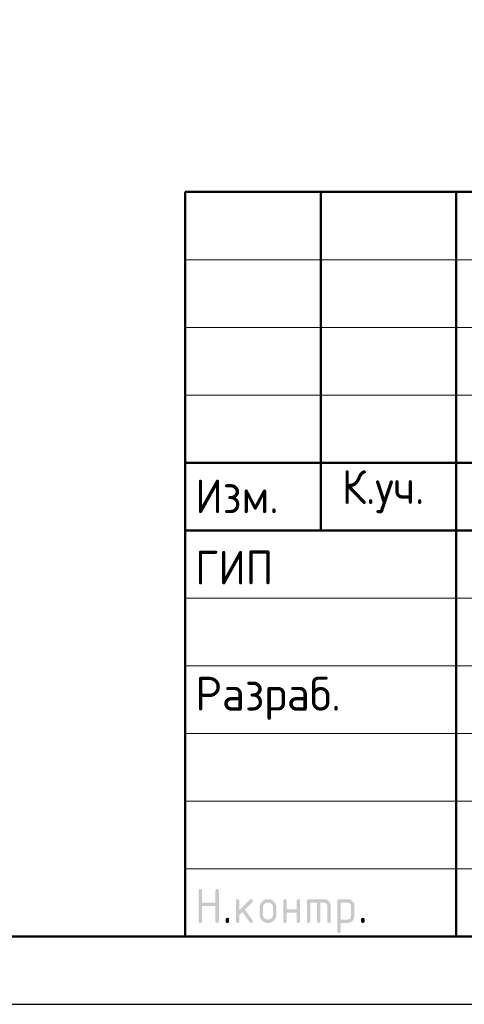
# Model space of a CAD drawing. Header units: millimetres. Extents: x 0 to 21000, y 0 to 14850.
# Tile 2 of 7: x 10890 to 12530, y 0 to 3636. Entities that reach past the tile are written whole.
import ezdxf

# ---------------------------------------------------------------- set-up
doc = ezdxf.new("R2010")
doc.units = ezdxf.units.MM
doc.layers.add('Standard', color=7, linetype='Continuous', lineweight=25)
doc.styles.add('ISOCPEUR', font='isocpeur.ttf')

msp = doc.modelspace()

# ---------------------------------------------------------------- hatches: boundary and pattern name
at = {"layer": 'Standard', "linetype": 'Continuous', "lineweight": 25, "transparency": 33554687}
for points in [[(11549.5, 306.9), (11549.5, 419.4), (11549.5, 420.2), (11549.6, 420.9), (11549.7, 421.5), (11549.9, 422.1), (11550.1, 422.7), (11550.4, 423.2), (11550.7, 423.7), (11551.1, 424.1), (11551.5, 424.5), (11552, 424.8), (11552.5, 425.1), (11553.1, 425.3), (11553.6, 425.4), (11554.3, 425.5), (11555, 425.6), (11555.8, 425.6), (11556.6, 425.6), (11557.3, 425.5), (11558, 425.4), (11558.5, 425.3), (11559.1, 425.1), (11559.6, 424.8), (11560.1, 424.5), (11560.5, 424.1), (11560.9, 423.7), (11561.2, 423.2), (11561.5, 422.7), (11561.7, 422.1), (11561.9, 421.5), (11562, 420.9), (11562.1, 420.2), (11562.1, 419.4), (11562.1, 375.7), (11611.9, 375.7), (11611.9, 419.4), (11611.9, 420.2), (11612, 420.9), (11612.1, 421.5), (11612.3, 422.1), (11612.5, 422.7), (11612.8, 423.2), (11613.1, 423.7), (11613.5, 424.1), (11613.9, 424.5), (11614.4, 424.8), (11614.9, 425.1), (11615.4, 425.3), (11616, 425.4), (11616.7, 425.5), (11617.4, 425.6), (11618.2, 425.6), (11619, 425.6), (11619.7, 425.5), (11620.3, 425.4), (11620.9, 425.3), (11621.5, 425.1), (11622, 424.8), (11622.5, 424.5), (11622.9, 424.1), (11623.3, 423.7), (11623.6, 423.2), (11623.9, 422.7), (11624.1, 422.1), (11624.3, 421.5), (11624.3, 420.9), (11624.4, 420.2), (11624.4, 419.4), (11624.4, 306.9), (11624.4, 306.1), (11624.3, 305.4), (11624.3, 304.7), (11624.1, 304.2), (11623.9, 303.6), (11623.6, 303.1), (11623.3, 302.6), (11622.9, 302.2), (11622.5, 301.8), (11622, 301.5), (11621.5, 301.2), (11620.9, 301), (11620.3, 300.8), (11619.7, 300.7), (11619, 300.6), (11618.2, 300.6), (11617.4, 300.6), (11616.7, 300.7), (11616, 300.8), (11615.4, 301), (11614.9, 301.2), (11614.4, 301.5), (11613.9, 301.8), (11613.5, 302.2), (11613.1, 302.6), (11612.8, 303.1), (11612.5, 303.6), (11612.3, 304.2), (11612.1, 304.7), (11612, 305.4), (11611.9, 306.1), (11611.9, 306.9), (11611.9, 363.1), (11562.1, 363.1), (11562.1, 306.9), (11562.1, 306.1), (11562, 305.4), (11561.9, 304.7), (11561.7, 304.2), (11561.5, 303.6), (11561.2, 303.1), (11560.9, 302.6), (11560.5, 302.2), (11560.1, 301.8), (11559.6, 301.5), (11559.1, 301.2), (11558.5, 301), (11558, 300.8), (11557.3, 300.7), (11556.6, 300.6), (11555.8, 300.6), (11555, 300.6), (11554.3, 300.7), (11553.6, 300.8), (11553.1, 301), (11552.5, 301.2), (11552, 301.5), (11551.5, 301.8), (11551.1, 302.2), (11550.7, 302.6), (11550.4, 303.1), (11550.1, 303.6), (11549.9, 304.2), (11549.7, 304.7), (11549.6, 305.4), (11549.5, 306.1)], [(11699.5, 347), (11738.8, 386.3), (11739.2, 386.7), (11739.7, 387.1), (11740.2, 387.4), (11740.8, 387.6), (11741.3, 387.9), (11741.9, 388), (11742.5, 388.1), (11743.2, 388.1), (11744, 388.1), (11744.7, 388), (11745.4, 387.9), (11745.9, 387.7), (11746.5, 387.5), (11747, 387.2), (11747.5, 386.9), (11747.9, 386.5), (11748.3, 386.1), (11748.6, 385.6), (11748.9, 385.1), (11749.1, 384.6), (11749.3, 384), (11749.4, 383.3), (11749.5, 382.6), (11749.5, 381.8), (11749.5, 381.2), (11749.3, 380.6), (11749.2, 380.1), (11749, 379.5), (11748.7, 379), (11748.4, 378.5), (11748, 378), (11747.6, 377.5), (11720.1, 350), (11748.2, 310.5), (11748.8, 309.6), (11749.1, 308.7), (11749.5, 307.8), (11749.5, 306.8), (11749.5, 306), (11749.4, 305.4), (11749.3, 304.7), (11749.1, 304.1), (11748.9, 303.5), (11748.6, 303), (11748.3, 302.6), (11747.9, 302.2), (11747.5, 301.8), (11747, 301.5), (11746.5, 301.2), (11745.9, 301), (11745.4, 300.8), (11744.7, 300.7), (11744, 300.6), (11743.2, 300.6), (11742.4, 300.6), (11741.6, 300.8), (11740.9, 301), (11740.2, 301.3), (11739.6, 301.6), (11739, 302.1), (11738.5, 302.6), (11738, 303.3), (11711.1, 341.1), (11699.5, 329.4), (11699.5, 306.9), (11699.5, 306.1), (11699.4, 305.4), (11699.3, 304.7), (11699.1, 304.2), (11698.9, 303.6), (11698.6, 303.1), (11698.3, 302.6), (11697.9, 302.2), (11697.5, 301.8), (11697, 301.5), (11696.5, 301.2), (11696, 301), (11695.4, 300.8), (11694.7, 300.7), (11694, 300.6), (11693.2, 300.6), (11692.4, 300.6), (11691.7, 300.7), (11691.1, 300.8), (11690.5, 301), (11689.9, 301.2), (11689.4, 301.5), (11688.9, 301.8), (11688.5, 302.2), (11688.1, 302.6), (11687.8, 303.1), (11687.5, 303.6), (11687.3, 304.2), (11687.1, 304.7), (11687, 305.4), (11687, 306.1), (11687, 306.9), (11687, 381.8), (11687, 382.6), (11687, 383.3), (11687.1, 384), (11687.3, 384.6), (11687.5, 385.1), (11687.8, 385.6), (11688.1, 386.1), (11688.5, 386.5), (11688.9, 386.9), (11689.4, 387.2), (11689.9, 387.5), (11690.5, 387.7), (11691.1, 387.9), (11691.7, 388), (11692.4, 388.1), (11693.2, 388.1), (11694, 388.1), (11694.7, 388), (11695.4, 387.9), (11696, 387.7), (11696.5, 387.5), (11697, 387.2), (11697.5, 386.9), (11697.9, 386.5), (11698.3, 386.1), (11698.6, 385.6), (11698.9, 385.1), (11699.1, 384.6), (11699.3, 384), (11699.4, 383.3), (11699.5, 382.6), (11699.5, 381.8)], [(11874.3, 338.1), (11874.3, 306.9), (11874.3, 306.1), (11874.2, 305.4), (11874.1, 304.7), (11873.9, 304.2), (11873.7, 303.6), (11873.5, 303.1), (11873.2, 302.6), (11872.8, 302.2), (11872.4, 301.8), (11871.9, 301.5), (11871.4, 301.2), (11870.8, 301), (11870.2, 300.8), (11869.5, 300.7), (11868.9, 300.6), (11868.1, 300.6), (11867.3, 300.6), (11866.6, 300.7), (11865.9, 300.8), (11865.3, 301), (11864.7, 301.2), (11864.3, 301.5), (11863.8, 301.8), (11863.4, 302.2), (11863, 302.6), (11862.7, 303.1), (11862.4, 303.6), (11862.2, 304.2), (11862, 304.7), (11861.9, 305.4), (11861.8, 306.1), (11861.8, 306.9), (11861.8, 381.8), (11861.8, 382.6), (11861.9, 383.3), (11862, 384), (11862.2, 384.6), (11862.4, 385.1), (11862.7, 385.6), (11863, 386.1), (11863.4, 386.5), (11863.8, 386.9), (11864.3, 387.2), (11864.7, 387.5), (11865.3, 387.7), (11865.9, 387.9), (11866.6, 388), (11867.3, 388.1), (11868.1, 388.1), (11868.9, 388.1), (11869.5, 388), (11870.2, 387.9), (11870.8, 387.7), (11871.4, 387.5), (11871.9, 387.2), (11872.4, 386.9), (11872.8, 386.5), (11873.2, 386.1), (11873.5, 385.6), (11873.7, 385.2), (11873.9, 384.6), (11874.1, 384), (11874.2, 383.3), (11874.3, 382.6), (11874.3, 381.8), (11874.3, 350.6), (11911.7, 350.6), (11911.7, 381.8), (11911.7, 382.6), (11911.8, 383.3), (11911.9, 384), (11912.1, 384.6), (11912.3, 385.2), (11912.6, 385.6), (11912.8, 386.1), (11913.2, 386.5), (11913.6, 386.9), (11914.1, 387.2), (11914.6, 387.5), (11915.2, 387.7), (11915.8, 387.9), (11916.5, 388), (11917.1, 388.1), (11917.9, 388.1), (11918.7, 388.1), (11919.4, 388), (11920.1, 387.9), (11920.7, 387.7), (11921.3, 387.5), (11921.7, 387.2), (11922.2, 386.9), (11922.6, 386.5), (11923, 386.1), (11923.3, 385.6), (11923.6, 385.1), (11923.8, 384.6), (11924, 384), (11924.1, 383.3), (11924.2, 382.6), (11924.2, 381.8), (11924.2, 306.9), (11924.2, 306.1), (11924.1, 305.4), (11924, 304.7), (11923.8, 304.2), (11923.6, 303.6), (11923.3, 303.1), (11923, 302.6), (11922.6, 302.2), (11922.2, 301.8), (11921.7, 301.5), (11921.3, 301.2), (11920.7, 301), (11920.1, 300.8), (11919.4, 300.7), (11918.7, 300.6), (11917.9, 300.6), (11917.1, 300.6), (11916.5, 300.7), (11915.8, 300.8), (11915.2, 301), (11914.6, 301.2), (11914.1, 301.5), (11913.6, 301.8), (11913.2, 302.2), (11912.8, 302.6), (11912.6, 303.1), (11912.3, 303.6), (11912.1, 304.2), (11911.9, 304.7), (11911.8, 305.4), (11911.7, 306.1), (11911.7, 306.9), (11911.7, 338.1)], [(11955.5, 388.1), (12011.7, 388.1), (12013, 388.1), (12014.2, 388), (12015.5, 387.8), (12016.7, 387.6), (12017.9, 387.4), (12019.1, 387.1), (12020.2, 386.7), (12021.3, 386.3), (12022.4, 385.8), (12023.5, 385.2), (12024.5, 384.7), (12025.5, 384), (12026.6, 383.3), (12027.5, 382.5), (12028.5, 381.7), (12029.4, 380.8), (12030.3, 379.9), (12031.1, 378.9), (12031.9, 378), (12032.6, 376.9), (12033.3, 375.9), (12033.8, 374.9), (12034.4, 373.8), (12034.8, 372.7), (12035.3, 371.6), (12035.6, 370.5), (12036, 369.3), (12036.2, 368.1), (12036.4, 366.9), (12036.6, 365.6), (12036.7, 364.4), (12036.7, 363.1), (12036.7, 306.9), (12036.7, 306.1), (12036.6, 305.4), (12036.5, 304.7), (12036.3, 304.2), (12036.1, 303.6), (12035.8, 303.1), (12035.5, 302.6), (12035.1, 302.2), (12034.7, 301.8), (12034.2, 301.5), (12033.7, 301.2), (12033.1, 301), (12032.6, 300.8), (12031.9, 300.7), (12031.2, 300.6), (12030.4, 300.6), (12029.6, 300.6), (12028.9, 300.7), (12028.3, 300.8), (12027.7, 301), (12027.1, 301.2), (12026.6, 301.5), (12026.1, 301.8), (12025.7, 302.2), (12025.3, 302.6), (12025, 303.1), (12024.7, 303.6), (12024.5, 304.2), (12024.3, 304.7), (12024.2, 305.4), (12024.1, 306.1), (12024.1, 306.9), (12024.1, 363.1), (12024.1, 364.4), (12023.9, 365.6), (12023.7, 366.8), (12023.2, 367.9), (12022.8, 369), (12022.1, 370.1), (12021.5, 371.1), (12020.6, 372), (12019.7, 372.9), (12018.7, 373.5), (12017.7, 374.2), (12016.5, 374.7), (12015.4, 375.1), (12014.2, 375.3), (12013, 375.5), (12011.7, 375.5), (11999.2, 375.5), (11999.2, 306.9), (11999.2, 306.1), (11999.1, 305.4), (11999, 304.7), (11998.8, 304.2), (11998.6, 303.6), (11998.3, 303.1), (11998, 302.6), (11997.7, 302.2), (11997.3, 301.8), (11996.8, 301.5), (11996.3, 301.2), (11995.7, 301), (11995.1, 300.8), (11994.4, 300.7), (11993.7, 300.6), (11993, 300.6), (11992.2, 300.6), (11991.5, 300.7), (11990.8, 300.8), (11990.2, 301), (11989.6, 301.2), (11989.1, 301.5), (11988.7, 301.8), (11988.3, 302.2), (11987.9, 302.6), (11987.6, 303.1), (11987.3, 303.6), (11987.1, 304.2), (11986.9, 304.7), (11986.8, 305.4), (11986.7, 306.1), (11986.7, 306.9), (11986.7, 375.5), (11961.8, 375.5), (11961.8, 306.9), (11961.8, 306.1), (11961.7, 305.4), (11961.6, 304.7), (11961.4, 304.2), (11961.2, 303.6), (11960.9, 303.1), (11960.6, 302.6), (11960.2, 302.2), (11959.8, 301.8), (11959.3, 301.5), (11958.8, 301.2), (11958.2, 301), (11957.7, 300.8), (11957, 300.7), (11956.3, 300.6), (11955.5, 300.6), (11954.7, 300.6), (11954, 300.7), (11953.4, 300.8), (11952.8, 301), (11952.2, 301.2), (11951.7, 301.5), (11951.2, 301.8), (11950.8, 302.2), (11950.4, 302.6), (11950.1, 303.1), (11949.8, 303.6), (11949.6, 304.2), (11949.4, 304.7), (11949.3, 305.4), (11949.2, 306.1), (11949.2, 306.9), (11949.2, 381.8), (11949.2, 382.6), (11949.3, 383.3), (11949.4, 384), (11949.6, 384.6), (11949.8, 385.1), (11950.1, 385.6), (11950.4, 386.1), (11950.8, 386.5), (11951.2, 386.9), (11951.7, 387.2), (11952.2, 387.5), (11952.8, 387.7), (11953.3, 387.9), (11954, 388), (11954.7, 388.1)], [(11649.5, 313.2), (11649.5, 313.9), (11649.6, 314.6), (11649.7, 315.3), (11649.9, 315.9), (11650.1, 316.5), (11650.4, 317), (11650.7, 317.5), (11651.1, 317.9), (11651.5, 318.3), (11651.9, 318.5), (11652.4, 318.8), (11653, 319), (11653.6, 319.2), (11654.3, 319.3), (11655, 319.4), (11655.8, 319.4), (11656.5, 319.4), (11657.2, 319.3), (11657.9, 319.2), (11658.5, 319), (11659.1, 318.8), (11659.6, 318.5), (11660.1, 318.3), (11660.4, 317.9), (11660.8, 317.5), (11661.1, 317), (11661.4, 316.5), (11661.6, 315.9), (11661.8, 315.3), (11661.9, 314.6), (11662, 313.9), (11662, 313.2), (11662, 306.9), (11662, 306.1), (11661.9, 305.4), (11661.8, 304.8), (11661.6, 304.2), (11661.4, 303.6), (11661.1, 303.1), (11660.8, 302.6), (11660.4, 302.2), (11660.1, 301.8), (11659.6, 301.5), (11659.1, 301.2), (11658.5, 301), (11657.9, 300.8), (11657.2, 300.7), (11656.5, 300.6), (11655.8, 300.6), (11655, 300.6), (11654.3, 300.7), (11653.6, 300.8), (11653, 301), (11652.4, 301.2), (11651.9, 301.5), (11651.5, 301.8), (11651.1, 302.2), (11650.7, 302.6), (11650.4, 303.1), (11650.1, 303.6), (11649.9, 304.2), (11649.7, 304.8), (11649.6, 305.4), (11649.5, 306.1), (11649.5, 306.9)], [(12149.1, 313.2), (12149.1, 313.9), (12149.2, 314.6), (12149.3, 315.3), (12149.5, 315.9), (12149.7, 316.5), (12150, 317), (12150.3, 317.5), (12150.7, 317.9), (12151.1, 318.3), (12151.6, 318.5), (12152.1, 318.8), (12152.7, 319), (12153.3, 319.2), (12153.9, 319.3), (12154.6, 319.4), (12155.4, 319.4), (12156.2, 319.4), (12156.9, 319.3), (12157.6, 319.2), (12158.2, 319), (12158.7, 318.8), (12159.2, 318.5), (12159.7, 318.3), (12160.1, 317.9), (12160.5, 317.5), (12160.8, 317), (12161.1, 316.5), (12161.3, 315.9), (12161.5, 315.3), (12161.6, 314.6), (12161.7, 313.9), (12161.7, 313.2), (12161.7, 306.9), (12161.7, 306.1), (12161.6, 305.4), (12161.5, 304.8), (12161.3, 304.2), (12161.1, 303.6), (12160.8, 303.1), (12160.5, 302.6), (12160.1, 302.2), (12159.7, 301.8), (12159.2, 301.5), (12158.7, 301.2), (12158.2, 301), (12157.6, 300.8), (12156.9, 300.7), (12156.2, 300.6), (12155.4, 300.6), (12154.6, 300.6), (12153.9, 300.7), (12153.3, 300.8), (12152.7, 301), (12152.1, 301.2), (12151.6, 301.5), (12151.1, 301.8), (12150.7, 302.2), (12150.3, 302.6), (12150, 303.1), (12149.7, 303.6), (12149.5, 304.2), (12149.3, 304.8), (12149.2, 305.4), (12149.1, 306.1), (12149.1, 306.9)]]:
    msp.add_hatch(color=7, dxfattribs=at).paths.add_polyline_path(points, flags=16)
h = msp.add_hatch(color=7, dxfattribs=at)
h.paths.add_polyline_path([(11774.4, 331.9), (11774.4, 356.8), (11774.4, 358.5), (11774.5, 360), (11774.7, 361.6), (11775, 363.1), (11775.2, 364.6), (11775.7, 366), (11776.1, 367.5), (11776.7, 368.9), (11777.2, 370.2), (11777.9, 371.6), (11778.7, 372.9), (11779.5, 374.1), (11780.4, 375.4), (11781.4, 376.6), (11782.4, 377.8), (11783.5, 378.9), (11784.6, 380.1), (11785.8, 381.1), (11787, 382.1), (11788.3, 382.9), (11789.6, 383.8), (11790.9, 384.5), (11792.2, 385.2), (11793.6, 385.8), (11795, 386.4), (11796.4, 386.8), (11797.8, 387.2), (11799.3, 387.5), (11800.8, 387.8), (11802.4, 387.9), (11804, 388.1), (11805.6, 388.1), (11807.2, 388.1), (11808.8, 387.9), (11810.4, 387.8), (11811.9, 387.5), (11813.4, 387.2), (11814.8, 386.8), (11816.3, 386.4), (11817.7, 385.8), (11819.1, 385.2), (11820.4, 384.5), (11821.7, 383.8), (11823, 383), (11824.2, 382.1), (11825.4, 381.2), (11826.6, 380.2), (11827.7, 379), (11828.9, 377.9), (11829.9, 376.7), (11830.8, 375.5), (11831.7, 374.3), (11832.5, 373), (11833.2, 371.7), (11833.9, 370.4), (11834.5, 369), (11835.1, 367.6), (11835.5, 366.1), (11835.9, 364.7), (11836.2, 363.2), (11836.5, 361.7), (11836.6, 360.1), (11836.8, 358.5), (11836.8, 356.8), (11836.8, 331.9), (11836.8, 330.2), (11836.6, 328.7), (11836.5, 327.1), (11836.2, 325.6), (11835.9, 324.1), (11835.5, 322.7), (11835.1, 321.2), (11834.5, 319.9), (11833.9, 318.5), (11833.2, 317.2), (11832.5, 315.8), (11831.6, 314.6), (11830.8, 313.3), (11829.8, 312.1), (11828.8, 310.9), (11827.6, 309.8), (11826.5, 308.6), (11825.3, 307.6), (11824.1, 306.6), (11822.8, 305.8), (11821.6, 304.9), (11820.3, 304.2), (11818.9, 303.5), (11817.6, 302.9), (11816.2, 302.4), (11814.7, 301.9), (11813.3, 301.5), (11811.8, 301.2), (11810.3, 300.9), (11808.7, 300.8), (11807.2, 300.6), (11805.6, 300.6), (11804, 300.6), (11802.4, 300.8), (11800.8, 300.9), (11799.3, 301.2), (11797.8, 301.5), (11796.4, 301.9), (11795, 302.4), (11793.6, 302.9), (11792.2, 303.5), (11790.9, 304.2), (11789.6, 304.9), (11788.3, 305.8), (11787, 306.6), (11785.8, 307.6), (11784.6, 308.6), (11783.5, 309.8), (11782.4, 310.9), (11781.4, 312.1), (11780.4, 313.3), (11779.5, 314.6), (11778.7, 315.8), (11777.9, 317.2), (11777.2, 318.5), (11776.7, 319.9), (11776.1, 321.2), (11775.7, 322.7), (11775.2, 324.1), (11775, 325.6), (11774.7, 327.1), (11774.5, 328.7), (11774.4, 330.2)], flags=16)
h.paths.add_polyline_path([(11824.2, 331.9), (11824.2, 356.9), (11824.2, 358.8), (11823.9, 360.6), (11823.6, 362.4), (11822.9, 364.1), (11822.2, 365.8), (11821.2, 367.3), (11820.1, 368.8), (11818.8, 370.2), (11817.4, 371.5), (11815.9, 372.6), (11814.4, 373.6), (11812.7, 374.3), (11811.1, 375), (11809.3, 375.3), (11807.5, 375.6), (11805.6, 375.6), (11803.6, 375.6), (11801.8, 375.3), (11800.1, 375), (11798.4, 374.3), (11796.8, 373.6), (11795.2, 372.6), (11793.7, 371.5), (11792.4, 370.2), (11791, 368.8), (11790, 367.3), (11789, 365.8), (11788.3, 364.1), (11787.6, 362.4), (11787.2, 360.6), (11786.9, 358.8), (11786.9, 356.9), (11786.9, 331.9), (11786.9, 329.9), (11787.2, 328.1), (11787.6, 326.3), (11788.3, 324.7), (11788.9, 323), (11790, 321.5), (11791, 320), (11792.3, 318.6), (11793.7, 317.2), (11795.2, 316.2), (11796.7, 315.2), (11798.3, 314.5), (11800, 313.8), (11801.8, 313.5), (11803.6, 313.2), (11805.6, 313.2), (11807.5, 313.2), (11809.3, 313.5), (11811.1, 313.9), (11812.7, 314.5), (11814.4, 315.2), (11815.9, 316.3), (11817.4, 317.3), (11818.8, 318.7), (11820.1, 320), (11821.2, 321.5), (11822.2, 323.1), (11822.9, 324.7), (11823.6, 326.4), (11823.9, 328.2), (11824.2, 330)])
h = msp.add_hatch(color=7, dxfattribs=at)
h.paths.add_polyline_path([(12061.7, 381.8), (12061.7, 382.6), (12061.8, 383.3), (12061.9, 384), (12062.1, 384.6), (12062.3, 385.1), (12062.6, 385.6), (12062.9, 386.1), (12063.3, 386.5), (12063.7, 386.9), (12064.2, 387.2), (12064.6, 387.5), (12065.2, 387.7), (12065.8, 387.9), (12066.5, 388), (12067.2, 388.1), (12068, 388.1), (12099.1, 388.1), (12100.5, 388.1), (12101.7, 388), (12103, 387.8), (12104.2, 387.6), (12105.4, 387.4), (12106.6, 387.1), (12107.7, 386.7), (12108.8, 386.3), (12109.9, 385.8), (12111, 385.2), (12112, 384.7), (12113, 384), (12114.1, 383.3), (12115, 382.5), (12116, 381.7), (12116.9, 380.8), (12117.8, 379.9), (12118.6, 379), (12119.4, 378), (12120, 377), (12120.7, 376), (12121.3, 374.9), (12121.8, 373.9), (12122.3, 372.8), (12122.7, 371.7), (12123.1, 370.5), (12123.4, 369.4), (12123.6, 368.1), (12123.9, 366.9), (12124, 365.7), (12124.1, 364.4), (12124.1, 363.1), (12124.1, 325.6), (12124.1, 324.3), (12124, 323.1), (12123.9, 321.8), (12123.6, 320.6), (12123.4, 319.4), (12123.1, 318.3), (12122.7, 317.1), (12122.3, 316), (12121.8, 314.9), (12121.3, 313.8), (12120.7, 312.8), (12120, 311.8), (12119.4, 310.8), (12118.6, 309.8), (12117.8, 308.8), (12116.9, 307.9), (12116, 307), (12115, 306.2), (12114.1, 305.4), (12113.1, 304.7), (12112.1, 304.1), (12111, 303.5), (12109.9, 302.9), (12108.8, 302.5), (12107.7, 302), (12106.6, 301.7), (12105.4, 301.3), (12104.2, 301.1), (12103, 300.9), (12101.7, 300.8), (12100.5, 300.6), (12099.2, 300.6), (12074.2, 300.6), (12074.2, 269.4), (12074.2, 268.7), (12074.1, 268), (12074, 267.3), (12073.8, 266.7), (12073.7, 266.1), (12073.4, 265.6), (12073.1, 265.1), (12072.7, 264.7), (12072.3, 264.4), (12071.8, 264.1), (12071.3, 263.8), (12070.7, 263.6), (12070.1, 263.4), (12069.4, 263.3), (12068.8, 263.2), (12068, 263.2), (12067.2, 263.2), (12066.5, 263.3), (12065.8, 263.4), (12065.2, 263.6), (12064.7, 263.8), (12064.2, 264.1), (12063.7, 264.4), (12063.3, 264.7), (12062.9, 265.1), (12062.6, 265.6), (12062.3, 266.1), (12062.1, 266.7), (12061.9, 267.3), (12061.8, 268), (12061.7, 268.7), (12061.7, 269.4)], flags=16)
h.paths.add_polyline_path([(12074.2, 375.5), (12074.2, 313.2), (12099.1, 313.2), (12100.4, 313.2), (12101.6, 313.4), (12102.8, 313.6), (12103.9, 314.1), (12105, 314.5), (12106, 315.2), (12107, 315.9), (12107.9, 316.8), (12108.9, 317.7), (12109.5, 318.7), (12110.2, 319.7), (12110.7, 320.8), (12111.1, 321.9), (12111.4, 323.1), (12111.6, 324.3), (12111.6, 325.6), (12111.6, 363.1), (12111.6, 364.4), (12111.4, 365.6), (12111.1, 366.8), (12110.7, 367.9), (12110.2, 369.1), (12109.6, 370.1), (12108.9, 371.1), (12108, 372), (12107.1, 372.9), (12106.1, 373.5), (12105.1, 374.2), (12104, 374.7), (12102.9, 375.1), (12101.7, 375.3), (12100.5, 375.5), (12099.1, 375.5)])

# ---------------------------------------------------------------- linework, layer by layer
at = {"layer": 'Standard', "color": 7, "linetype": 'Continuous', "lineweight": 50, "transparency": 33554687}
for p, q in [((11500, 250), (11500, 3000)), ((11500, 3000), (20750, 3000)), ((12000, 1750), (12000, 3000)), ((12500, 250), (12500, 3000)), ((11500, 2000), (14750, 2000)), ((11500, 2000), (14750, 2000)), ((11500, 1750), (14750, 1750)), ((11500, 1750), (14750, 1750))]:
    msp.add_line(p, q, dxfattribs=at)
at = {"layer": 'Standard', "color": 7, "linetype": 'Continuous', "lineweight": 13, "transparency": 33554687}
for p, q in [((11500, 2750), (14750, 2750)), ((11500, 2500), (14750, 2500)), ((11500, 2250), (14750, 2250)), ((11500, 1500), (14750, 1500)), ((11500, 1250), (14750, 1250)), ((11500, 1250), (14750, 1250)), ((11500, 1000), (14750, 1000)), ((11500, 1000), (14750, 1000)), ((11500, 750), (14750, 750)), ((11500, 500), (14750, 500))]:
    msp.add_line(p, q, dxfattribs=at)
at = {"layer": 'Standard', "color": 7, "linetype": 'Continuous', "lineweight": 25, "transparency": 33554687}
msp.add_line((11500, 250), (20750, 250), dxfattribs=at)
msp.add_line((11500, 250), (20750, 250), dxfattribs=at)
msp.add_line((11500, 250), (20750, 250), dxfattribs=at)
msp.add_lwpolyline([(0, 0), (21000, 0), (21000, 14850), (0, 14850), (0, 0)], close=True, dxfattribs=at)
msp.add_lwpolyline([(0, 0), (21000, 0), (21000, 14850), (0, 14850), (0, 0)], close=True, dxfattribs=at)
msp.add_lwpolyline([(0, 0), (21000, 0), (21000, 14850), (0, 14850), (0, 0)], close=True, dxfattribs=at)
at = {"layer": 'Standard', "color": 7, "linetype": 'Continuous', "lineweight": 50, "transparency": 33554687}
msp.add_lwpolyline([(1000, 14600), (20750, 14600), (20750, 250), (1000, 250), (1000, 14600)], close=True, dxfattribs=at)
at = {"layer": 'Standard', "color": 7, "linetype": 'Continuous', "lineweight": 25, "transparency": 33554687}
msp.add_lwpolyline([(20750, 3000), (11500, 3000), (11500, 250), (20750, 250), (20750, 3000)], dxfattribs=at)

# ---------------------------------------------------------------- texts
at = {"layer": 'Standard', "color": 7, "linetype": 'Continuous', "lineweight": 25, "transparency": 33554687, "char_height": 125, "attachment_point": 7, "style": 'ISOCPEUR'}
for s, insert, width in [('\\W0.93;Изм.', (11537, 1813.8), 376.448), ('\\W0.93;К.уч.', (12078, 1813.8), 408.006), ('\\W0.92;ГИП', (11537, 1550.6), 344.81), ('\\W0.96;Разраб.', (11537, 1050.6), 653.281)]:
    msp.add_mtext(s, dxfattribs=dict(at, insert=insert, width=width))

doc.saveas('drawing.dxf')
